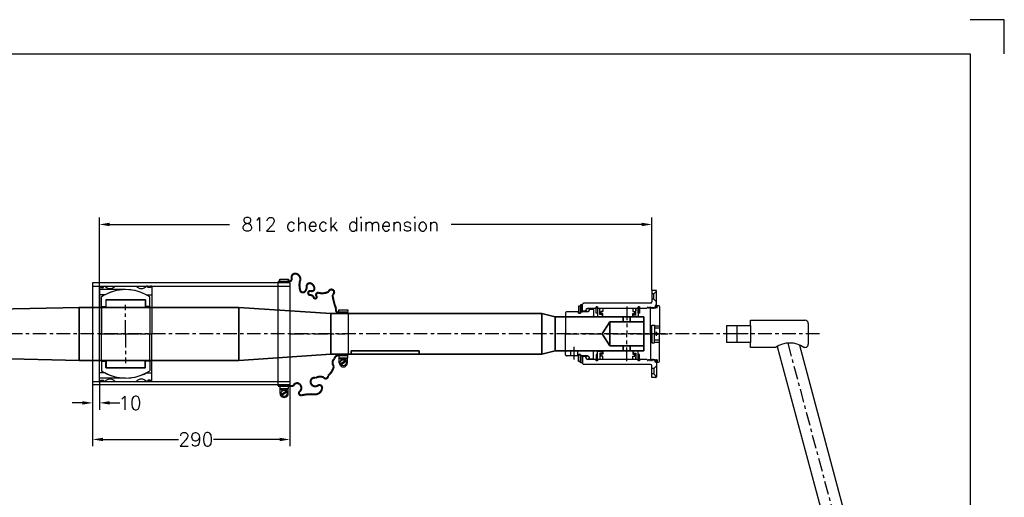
# Model space of a CAD drawing. Header units: millimetres. Extents: x -21605 to -18755, y -21786 to -19786.
# Tile 6 of 6: x -20202 to -18755, y -20488 to -19786. Entities that reach past the tile are written whole.
import ezdxf

# ---------------------------------------------------------------- set-up
doc = ezdxf.new("R2010")
doc.units = ezdxf.units.MM
doc.header["$LTSCALE"] = 5
doc.header["$PDMODE"] = 34
doc.header["$PDSIZE"] = 3
doc.linetypes.add('CENTER', pattern=[7, 4, -1, 1, -1])
doc.linetypes.add('HIDDEN', pattern=[9.525, 6.35, -3.175])
for name, color, linetype in [('Bearings', 1, 'Continuous'), ('Blade', 1, 'Continuous'), ('center', 6, 'CENTER'), ('RAMME', 7, 'Continuous')]:
    doc.layers.add(name, color=color, linetype=linetype)
doc.layers.add('DIMS', color=7, linetype='Continuous', lineweight=15)
doc.layers.add('STOCK', color=5, linetype='Continuous', lineweight=35)
doc.styles.add('ROMANS', font='romans')
doc.dimstyles.new('Text 20', dxfattribs={"dimtxt": 20, "dimasz": 15, "dimexe": 10, "dimexo": 0, "dimgap": 0, "dimtad": 0, "dimdsep": 46, "dimtxsty": 'ROMANS', "dimcen": 10, "dimazin": 2, "dimtfac": 0.65, "dimtofl": 0, "dimtmove": 0, "dimatfit": 0, "dimfxl": 0, "dimtolj": 1, "dimarcsym": 0})

# ---------------------------------------------------------------- blocks, each defined once
blk = doc.blocks.new('EM42035Z-SV')
for p, q in [((16.4, 92), (495.7, 220.4)), ((499.4, 218.3), (506.2, 193.2)), ((18.5, 59.4), (504, 189.5)), ((-15, 105), (0, 105)), ((0, 105), (15, 105)), ((-20, 20), (-20, 100)), ((20, 100), (20, 98.4)), ((20, 57), (20, 20)), ((-12.5, 20), (-20, 20)), ((-12.5, 20), (12.5, 20)), ((-12.5, -15), (-12.5, 20)), ((12.5, 20), (12.5, -15)), ((20, 20), (12.5, 20)), ((-12.5, 0), (12.5, 0)), ((-12.5, -15), (12.5, -15))]:
    blk.add_line(p, q)
for centre, radius, start, end in [((496.5, 217.5), 3, 15, 105), ((503.3, 192.4), 3, 285, 15), ((-15, 100), 5, 90, 180), ((15, 100), 5, 0, 90), ((49.7, 77.7), 36.2, 145.1402, 214.8598)]:
    blk.add_arc(centre, radius, start, end)
at = {"layer": 'center'}
for p, q in [((13.6, 74.7), (502.8, 205.7)), ((0, 121.5), (0, 0))]:
    blk.add_line(p, q, dxfattribs=at)
blk = doc.blocks.new('RUD30')
at = {"layer": 'center'}
blk.add_line((946.9, 0), (-972.3, 0), dxfattribs=at)
blk = doc.blocks.new('35mm emergency hole')
for p, q in [((-50, 17.5), (-61, 0)), ((0, 17.5), (-50, 17.5)), ((-50, 17.5), (-50, 0)), ((-30, 25), (-30, 17.5)), ((-20, 25), (-20, 17.5)), ((-50, -17.5), (-61, 0)), ((-50, -17.5), (-50, 0)), ((0, -17.5), (-50, -17.5)), ((-30, -25), (-30, -17.5)), ((-20, -25), (-20, -17.5))]:
    blk.add_line(p, q)
at = {"layer": 'center'}
for p in [(-25, 40), (-25, -40)]:
    blk.add_line(p, (-25, 0), dxfattribs=at)
blk = doc.blocks.new('Insert 140x130')
for p, q in [((-70, 38.5), (-70, 36.5)), ((-70, 38.5), (-57.5, 38.5)), ((-70, 36.5), (-68, 36.5)), ((-70, 32.5), (-70, 30.5)), ((-68, 32.5), (-70, 32.5)), ((-68, 36.5), (-68, 32.5)), ((-57.5, 30.3), (-57.5, 38.5)), ((-57.5, 38.5), (0, 38.5)), ((57.5, 38.5), (0, 38.5)), ((70, 38.5), (57.5, 38.5)), ((57.5, 30.3), (57.5, 38.5)), ((70, 36.5), (68, 36.5)), ((68, 36.5), (68, 32.5)), ((68, 32.5), (70, 32.5)), ((70, 38.5), (70, 36.5)), ((70, 32.5), (70, 30.5)), ((-70, -15.5), (-70, 15.5)), ((70, -15.5), (70, 15.5)), ((-70, -32.5), (-70, -30.5)), ((-68, -32.5), (-70, -32.5)), ((-70, -36.5), (-68, -36.5)), ((-70, -38.5), (-70, -36.5)), ((-70, -38.5), (-57.5, -38.5)), ((-68, -36.5), (-68, -32.5)), ((-57.5, -30.3), (-57.5, -38.5)), ((-57.5, -38.5), (0, -38.5)), ((57.5, -38.5), (0, -38.5)), ((57.5, -30.3), (57.5, -38.5)), ((70, -38.5), (57.5, -38.5)), ((68, -36.5), (68, -32.5)), ((68, -32.5), (70, -32.5)), ((70, -36.5), (68, -36.5)), ((70, -32.5), (70, -30.5)), ((70, -38.5), (70, -36.5))]:
    blk.add_line(p, q)
at = {"linetype": 'HIDDEN', "ltscale": 3}
for p, q in [((-65, 0), (-65, -38.5)), ((65, 0), (65, -38.5))]:
    blk.add_line(p, q, dxfattribs=at)
at = {"const_width": 0.95}
for points in [[(-69.6, 34.5, 1), (-68.6, 34.5, 1)], [(69.6, 34.5, -1), (68.6, 34.5, -1)], [(-69.6, -34.6, 1), (-68.5, -34.6, 1)], [(69.6, -34.6, -1), (68.5, -34.6, -1)]]:
    blk.add_lwpolyline(points, format="xyb", close=True, dxfattribs=at)
for centre, radius, start, end in [((-76.6, 23), 10, 311.4096, 48.5904), ((0, 0), 65, 152.2042, 207.7958), ((0, 0), 65, 332.2042, 27.7958), ((76.6, 23), 10, 131.4096, 228.5904), ((-76.6, -23), 10, 311.4096, 48.5904), ((76.6, -23), 10, 131.4096, 228.5904)]:
    blk.add_arc(centre, radius, start, end)
at = {"layer": 'center'}
for p, q in [((0, -38.5), (0, 38.5)), ((0, 0), (-42.9, 0)), ((0, 0), (42.9, 0))]:
    blk.add_line(p, q, dxfattribs=at)
blk = doc.blocks.new('Ball-130-078')
for p, q in [((-40.3, 35.5), (-54.4, 35.5)), ((-50, 29), (-40.3, 29)), ((-50, 29), (-50, -29)), ((-40.3, 35.5), (0, 35.5)), ((-40.3, 35.5), (-40.3, 29)), ((40.2, 35.5), (0, 35.5)), ((40.2, 35.5), (54.4, 35.5)), ((40.2, 35.5), (40.2, 29)), ((50, 29), (40.2, 29)), ((50, 29), (50, -29)), ((-50, -28.5), (-50, 28.5)), ((-50, 28.5), (-39, 28.5)), ((-39, 28.5), (-39, -28.5)), ((39, 28.5), (39, -28.5)), ((50, 28.5), (39, 28.5)), ((50, -28.5), (50, 28.5)), ((-39, -28.5), (-50, -28.5)), ((39, -28.5), (50, -28.5)), ((-40.3, -35.5), (-54.4, -35.5)), ((-50, -29), (-40.3, -29)), ((-40.3, -35.5), (-40.3, -29)), ((-40.3, -35.5), (0, -35.5)), ((40.2, -35.5), (0, -35.5)), ((40.2, -35.5), (54.4, -35.5)), ((50, -29), (40.2, -29)), ((40.2, -35.5), (40.2, -29))]:
    blk.add_line(p, q)
for start, end in [(146.8965, 213.1035), (326.8965, 33.1035)]:
    blk.add_arc((0, 0), 65, start, end)
at = {"layer": 'center'}
for p, q in [((0, -35.5), (0, 35.5)), ((0, 0), (-15.3, 0)), ((0, 0), (15.3, 0))]:
    blk.add_line(p, q, dxfattribs=at)
blk = doc.blocks.new('GA150060-SV')
for p, q in [((-35.5, 72), (-35.5, 85)), ((-35.5, 85), (-33, 85)), ((-31.5, 85.5), (31.5, 85.5)), ((35.5, 85), (33, 85)), ((35.5, 72), (35.5, 85)), ((42.5, 84.5), (35.5, 84.5)), ((35.5, 83), (36.4, 83)), ((35.5, 74), (36.4, 74)), ((42.5, 72.5), (35.5, 72.5)), ((39.3, 81.7), (44.4, 74.4)), ((40.6, 82.6), (45.7, 75.3)), ((-33, 72), (-35.5, 72)), ((33, 72), (35.5, 72)), ((-80.5, -15), (-80.5, -2)), ((-80.5, -2), (-78, -2)), ((80.5, -2), (78, -2)), ((80.5, -15), (80.5, -2)), ((87.5, -2.5), (80.5, -2.5)), ((80.5, -4), (81.4, -4)), ((80.5, -13), (81.4, -13)), ((84.3, -5.3), (89.4, -12.6)), ((85.6, -4.4), (90.7, -11.7)), ((-78, -15), (-80.5, -15)), ((76.5, -17.5), (-76.5, -17.5)), ((78, -15), (80.5, -15)), ((87.5, -14.5), (80.5, -14.5))]:
    blk.add_line(p, q)
at = {"const_width": 3, "flags": 128}
for points in [[(-31.5, 85.5), (-31.5, 71, -0.56619), (-36.5, 68, -0.059309), (-57.5, 62.5, 1.667268), (-62, 57, -0.191292), (-60.5, 41.5, 0.598056), (-55.5, 39, -1.163294), (-53.5, 35, 0.335337), (-57, 30, -1.224957), (-63, 31, 0.531721), (-66.5, 36, 0.226938), (-72.5, 33, 0.730034), (-70, 24.5, -0.219784), (-63, 22.5, -0.749263), (-64.5, 15, -0.120114), (-77, 14.5, 0.500401), (-88.5, 8.5, 0.538118), (-82, 2.5, -0.564179), (-77, -2.5, 0.223265), (-76.5, -5), (-76.5, -17.5)], [(31.5, 85.5), (31.5, 71.5, 0.36205), (36.5, 65.5, 0.432131), (47.5, 64.5, -0.176105), (61.5, 56, -0.835937), (64, 49.5, 0.258651), (65, 37.5, 0.405212), (67.5, 31, 0.760159), (76, 41, -0.75249), (81, 47, -0.352045), (89, 37, 0.086871), (90.5, 16.5, -0.704922), (84.5, 14.5, 0.450364), (74.5, 14.5, 0.542617), (75, 6, -0.335934), (76.5, 2.5), (76.5, -17.5)]]:
    blk.add_lwpolyline(points, format="xyb", dxfattribs=at)
for centre in [(42.5, 78.5), (87.5, -8.5)]:
    blk.add_circle(centre, 4.5)
for centre, radius, start, end in [((36.4, 82), 1, 330, 90), ((36.4, 75), 1, 270, 30), ((42.5, 78.5), 6, 150, 210), ((42.5, 78.5), 6, 270, 90), ((81.4, -5), 1, 330, 90), ((81.4, -12), 1, 270, 30), ((87.5, -8.5), 6, 150, 210), ((87.5, -8.5), 6, 270, 90)]:
    blk.add_arc(centre, radius, start, end)
at = {"layer": 'center'}
blk.add_line((0, 0), (0, 81), dxfattribs=at)
blk = doc.blocks.new('42050Z-SV')
for p, q in [((-64, 132.5), (-64, 127)), ((-47, 134), (-63, 134)), ((-63, 134), (-59, 130)), ((-42.5, 134), (-62.5, 134)), ((-47, 134), (-51, 130)), ((-41.5, 135), (-41.5, 136.5)), ((-38.4, 135), (-41.5, 135)), ((-41.5, 133), (-41.5, 132)), ((-41.5, 132), (-38.7, 132)), ((-40, 138), (-12, 138)), ((-38.9, 131), (-38.7, 131.2)), ((-38.9, 130.6), (-38.1, 130)), ((-38.7, 132), (-38.7, 131.2)), ((-38.4, 135), (-38.4, 133.6)), ((-38.4, 135), (-38.4, 135)), ((-38.4, 131), (-37.6, 131.6)), ((-38.4, 130.6), (-37.6, 130)), ((-37.6, 132), (-37.6, 132)), ((-13, 131), (-9, 131)), ((-13, 127), (-13, 131)), ((-12, 131), (-12, 138)), ((-12, 138), (-9, 138)), ((-9, 138), (0, 138)), ((-9, 131), (-9, 138)), ((-9, 131), (0, 131)), ((9, 138), (0, 138)), ((9, 131), (0, 131)), ((9, 131), (9, 138)), ((12, 138), (9, 138)), ((13, 131), (9, 131)), ((40, 138), (12, 138)), ((12, 131), (12, 138)), ((13, 127), (13, 131)), ((37.6, 132), (37.6, 132)), ((38.4, 131), (37.6, 131.6)), ((38.4, 130.6), (37.6, 130)), ((38.9, 130.6), (38.1, 130)), ((38.4, 135), (41.5, 135)), ((38.4, 135), (38.4, 135)), ((38.4, 135), (38.4, 133.6)), ((41.5, 132), (38.7, 132)), ((38.7, 132), (38.7, 131.2)), ((38.9, 131), (38.7, 131.2)), ((41.5, 135), (41.5, 136.5)), ((41.5, 133), (41.5, 132)), ((42.5, 134), (62.5, 134)), ((47, 134), (63, 134)), ((47, 134), (51, 130)), ((63, 134), (59, 130)), ((64, 132.5), (64, 127)), ((-64, 127), (-47, 127)), ((-51, 130), (-59, 130)), ((-59, 130), (-59, 127)), ((-51, 130), (-51, 127)), ((-45, 125), (-45, 26.5)), ((-38.9, 129), (-38.1, 129.6)), ((-38.9, 128.6), (-38.1, 128)), ((-38.9, 127), (-38.1, 127.6)), ((-38.9, 126.6), (-38.1, 126)), ((-38.9, 125), (-38.1, 125.6)), ((-38.9, 124.6), (-38.1, 124)), ((-38.9, 123), (-38.1, 123.6)), ((-38.9, 122.6), (-38.1, 122)), ((-38.9, 121), (-38.1, 121.6)), ((-38.9, 120.6), (-37.9, 119.8)), ((-38.4, 129), (-37.6, 129.6)), ((-38.4, 128.6), (-37.6, 128)), ((-38.4, 127), (-37.6, 127.6)), ((-38.4, 126.6), (-37.6, 126)), ((-38.4, 125), (-37.6, 125.6)), ((0, 125), (-38.4, 125)), ((-37.5, 119), (-37.5, 109)), ((0, 127), (-13, 127)), ((0, 127), (13, 127)), ((0, 125), (38.4, 125)), ((37.5, 119), (37.5, 109)), ((38.4, 129), (37.6, 129.6)), ((38.4, 128.6), (37.6, 128)), ((38.4, 127), (37.6, 127.6)), ((38.4, 126.6), (37.6, 126)), ((38.4, 125), (37.6, 125.6)), ((38.9, 120.6), (37.9, 119.8)), ((38.9, 129), (38.1, 129.6)), ((38.9, 128.6), (38.1, 128)), ((38.9, 127), (38.1, 127.6)), ((38.9, 126.6), (38.1, 126)), ((38.9, 125), (38.1, 125.6)), ((38.9, 124.6), (38.1, 124)), ((38.9, 123), (38.1, 123.6)), ((38.9, 122.6), (38.1, 122)), ((38.9, 121), (38.1, 121.6)), ((45, 125), (45, 26.5)), ((64, 127), (47, 127)), ((51, 130), (59, 130)), ((51, 130), (51, 127)), ((59, 130), (59, 127)), ((-39.5, 109), (-30.5, 109)), ((-37.5, 109), (-39.5, 109)), ((-39.5, 109), (-39.5, 107)), ((-30.5, 107), (-39.5, 107)), ((-39.5, 107), (-37.5, 107)), ((-37.5, 107), (-37.5, 47)), ((-37.5, 107), (-25.5, 107)), ((-28.5, 103.5), (-37.5, 103.5)), ((-37.5, 103.5), (-34, 103.5)), ((-32.8, 102), (-31.2, 102)), ((-32.8, 99), (-32.8, 102)), ((-29.8, 102), (-31.2, 102)), ((-30.5, 109), (-30.5, 107)), ((-29.8, 99), (-29.8, 102)), ((-28.5, 99.5), (-28.5, 103.5)), ((-25.5, 107), (-25.5, 99.5)), ((37.5, 107), (25.5, 107)), ((25.5, 107), (25.5, 99.5)), ((28.5, 103.5), (37.5, 103.5)), ((28.5, 99.5), (28.5, 103.5)), ((29.8, 102), (31.2, 102)), ((29.8, 99), (29.8, 102)), ((39.5, 109), (30.5, 109)), ((30.5, 109), (30.5, 107)), ((30.5, 107), (39.5, 107)), ((32.8, 102), (31.2, 102)), ((32.8, 99), (32.8, 102)), ((37.5, 103.5), (34, 103.5)), ((37.5, 109), (39.5, 109)), ((37.5, 107), (37.5, 47)), ((39.5, 107), (37.5, 107)), ((39.5, 109), (39.5, 107)), ((-37.5, 99), (-37.5, 55)), ((-37.5, 99), (-32.8, 99)), ((-25, 99), (-29.8, 99)), ((-25.5, 99.5), (-28.5, 99.5)), ((-25, 99), (-25, 55)), ((25, 99), (25, 55)), ((25, 99), (29.8, 99)), ((25.5, 99.5), (28.5, 99.5)), ((37.5, 99), (32.8, 99)), ((37.5, 99), (37.5, 55)), ((-39.5, 47), (-30.5, 47)), ((-39.5, 47), (-39.5, 45)), ((-37.5, 47), (-39.5, 47)), ((-30.5, 45), (-39.5, 45)), ((-39.5, 45), (-37.5, 45)), ((-37.5, 55), (-32.8, 55)), ((-28.5, 50.5), (-37.5, 50.5)), ((-37.5, 47), (-25.5, 47)), ((-37.5, 45), (-37.5, 32.5)), ((-32.8, 55), (-32.8, 52)), ((-32.8, 52), (-31.2, 52)), ((-29.8, 52), (-31.2, 52)), ((-30.5, 47), (-30.5, 45)), ((-25, 55), (-29.8, 55)), ((-29.8, 55), (-29.8, 52)), ((-25.5, 54.5), (-28.5, 54.5)), ((-28.5, 54.5), (-28.5, 50.5)), ((-25.5, 47), (-25.5, 54.5)), ((25, 55), (29.8, 55)), ((25.5, 54.5), (28.5, 54.5)), ((25.5, 47), (25.5, 54.5)), ((37.5, 47), (25.5, 47)), ((28.5, 54.5), (28.5, 50.5)), ((28.5, 50.5), (37.5, 50.5)), ((29.8, 55), (29.8, 52)), ((29.8, 52), (31.2, 52)), ((30.5, 47), (30.5, 45)), ((39.5, 47), (30.5, 47)), ((30.5, 45), (39.5, 45)), ((32.8, 52), (31.2, 52)), ((37.5, 55), (32.8, 55)), ((32.8, 55), (32.8, 52)), ((37.5, 47), (39.5, 47)), ((37.5, 45), (37.5, 32.5)), ((39.5, 45), (37.5, 45)), ((39.5, 47), (39.5, 45)), ((-36.5, 41), (-26.5, 41)), ((-36.5, 35), (-36.5, 41)), ((-36.5, 35), (-35, 35)), ((-35, 30), (-33.5, 30)), ((-33.5, 30), (-33.5, 25)), ((-32.5, 32.5), (-32.5, 22)), ((-25, 39.5), (-25, 1.5)), ((25, 39.5), (25, 1.5)), ((36.5, 41), (26.5, 41)), ((32.5, 32.5), (32.5, 22)), ((35, 30), (33.5, 30)), ((33.5, 30), (33.5, 25)), ((36.5, 35), (35, 35)), ((36.5, 35), (36.5, 41)), ((-45, 26.5), (-43.5, 25)), ((-33.5, 25), (-43.5, 25)), ((-32.5, 24.5), (-42.5, 24.5)), ((-42.5, 24.5), (-42.5, 22)), ((-42.5, 22), (-32.5, 22)), ((-30.5, 22), (-40.5, 22)), ((-40.5, 22), (-40.5, 19)), ((-40.5, 19), (-30.5, 19)), ((-32.5, 22), (-32.5, 24.5)), ((-32.5, 22), (-30.5, 22)), ((-32.5, 19), (-32.5, 1.5)), ((-30.5, 19), (-32.5, 19)), ((-30.5, 19), (-30.5, 22)), ((-30.5, 22), (-30.5, 19)), ((32.5, 18), (25, 18)), ((30.5, 22), (40.5, 22)), ((30.5, 22), (30.5, 19)), ((30.5, 19), (30.5, 22)), ((32.5, 22), (30.5, 22)), ((40.5, 19), (30.5, 19)), ((30.5, 19), (32.5, 19)), ((32.5, 24.5), (42.5, 24.5)), ((32.5, 22), (32.5, 24.5)), ((42.5, 22), (32.5, 22)), ((32.5, 19), (32.5, 1.5)), ((33.5, 25), (43.5, 25)), ((40.5, 22), (40.5, 19)), ((42.5, 24.5), (42.5, 22)), ((45, 26.5), (43.5, 25)), ((-31, 0), (-26.5, 0)), ((-26.5, 0), (0, 0)), ((26.5, 0), (0, 0)), ((32.5, 8), (25, 8)), ((31, 0), (26.5, 0))]:
    blk.add_line(p, q)
for centre, radius in [((-39.9, 133.4), 1.37), ((39.9, 133.4), 1.37), ((-35, 32.5), 2.5), ((35, 32.5), 2.5)]:
    blk.add_circle(centre, radius)
for centre, radius, start, end in [((-62.5, 132.5), 1.5, 90, 180), ((-42.5, 133), 1, 0, 90), ((-40, 136.5), 1.5, 90, 180), ((-38.8, 130.8), 0.25, 126.8699, 233.1301), ((-38.3, 130.8), 0.25, 126.8699, 233.1301), ((-36.4, 133.6), 2, 180, 233.1301), ((-37.8, 131.8), 0.25, 306.8699, 53.7141), ((37.8, 131.8), 0.25, 126.2859, 233.1301), ((36.4, 133.6), 2, 306.8699, 0), ((38.3, 130.8), 0.25, 306.8699, 53.1301), ((38.8, 130.8), 0.25, 306.8699, 53.1301), ((40, 136.5), 1.5, 0, 90), ((42.5, 133), 1, 90, 180), ((62.5, 132.5), 1.5, 0, 90), ((-47, 125), 2, 0, 90), ((-38.8, 128.8), 0.25, 126.8699, 233.1301), ((-38.8, 126.8), 0.25, 126.8699, 233.1301), ((-38.8, 124.8), 0.25, 126.8699, 233.1301), ((-38.8, 122.8), 0.25, 126.8699, 233.1301), ((-38.8, 120.8), 0.25, 126.8699, 233.1301), ((-38.3, 128.8), 0.25, 126.8699, 233.1301), ((-38.3, 126.8), 0.25, 126.8699, 233.1301), ((-38.3, 129.8), 0.25, 306.8699, 53.7141), ((-38.3, 127.8), 0.25, 306.8699, 53.7141), ((-38.3, 125.8), 0.25, 306.8699, 53.7141), ((-38.3, 123.8), 0.25, 306.8699, 53.7141), ((-38.3, 121.8), 0.25, 306.8699, 53.7141), ((-38.5, 119), 1, 0, 53.1301), ((-37.8, 129.8), 0.25, 306.8699, 53.7141), ((-37.8, 127.8), 0.25, 306.8699, 53.7141), ((-37.8, 125.8), 0.25, 306.8699, 53.7141), ((37.8, 129.8), 0.25, 126.2859, 233.1301), ((37.8, 127.8), 0.25, 126.2859, 233.1301), ((37.8, 125.8), 0.25, 126.2859, 233.1301), ((38.5, 119), 1, 126.8699, 180), ((38.3, 129.8), 0.25, 126.2859, 233.1301), ((38.3, 127.8), 0.25, 126.2859, 233.1301), ((38.3, 125.8), 0.25, 126.2859, 233.1301), ((38.3, 123.8), 0.25, 126.2859, 233.1301), ((38.3, 121.8), 0.25, 126.2859, 233.1301), ((38.3, 128.8), 0.25, 306.8699, 53.1301), ((38.3, 126.8), 0.25, 306.8699, 53.1301), ((38.8, 128.8), 0.25, 306.8699, 53.1301), ((38.8, 126.8), 0.25, 306.8699, 53.1301), ((38.8, 124.8), 0.25, 306.8699, 53.1301), ((38.8, 122.8), 0.25, 306.8699, 53.1301), ((38.8, 120.8), 0.25, 306.8699, 53.1301), ((47, 125), 2, 90, 180), ((-35, 32.5), 2.5, 180, 270), ((-35, 32.5), 2.5, 0, 90), ((-26.5, 39.5), 1.5, 0, 90), ((26.5, 39.5), 1.5, 90, 180), ((35, 32.5), 2.5, 90, 180), ((35, 32.5), 2.5, 270, 0), ((-31, 1.5), 1.5, 180, 270), ((-26.5, 1.5), 1.5, 270, 0), ((26.5, 1.5), 1.5, 180, 270), ((31, 1.5), 1.5, 270, 0)]:
    blk.add_arc(centre, radius, start, end)
blk.add_point((0, 134))
at = {"layer": 'center'}
for p, q in [((0, 0), (0, 150.5)), ((37.5, 13), (19, 13))]:
    blk.add_line(p, q, dxfattribs=at)
blk = doc.blocks.new('*D49')
at = {"layer": 'DEFPOINTS', "color": 0}
for p in [(-20085.2, -20087), (-19273.2, -20183.9), (-20085.2, -20247.9)]:
    blk.add_point(p, dxfattribs=at)
at = {"layer": 'DIMS', "color": 0, "lineweight": -2}
for p, q in [((-20085.2, -20247.9), (-20085.2, -20077)), ((-20070.2, -20087), (-19894, -20087)), ((-19288.2, -20087), (-19568.3, -20087)), ((-19273.2, -20183.9), (-19273.2, -20077))]:
    blk.add_line(p, q, dxfattribs=at)
at = {"layer": 'DIMS', "color": 0}
for points in [[(-20070.2, -20084.5), (-20070.2, -20089.5), (-20085.2, -20087)], [(-19288.2, -20084.5), (-19288.2, -20089.5), (-19273.2, -20087)]]:
    blk.add_solid(points, dxfattribs=at)
at = {"layer": 'DIMS', "color": 0, "insert": (-19731.1, -20087), "char_height": 20, "attachment_point": 5, "style": 'ROMANS'}
blk.add_mtext('\\A1;812 check dimension', dxfattribs=at)
blk = doc.blocks.new('*D50')
at = {"layer": 'DEFPOINTS', "color": 0}
for p in [(-20085.2, -20317.9), (-20095.2, -20322.9), (-20085.2, -20349.4)]:
    blk.add_point(p, dxfattribs=at)
at = {"layer": 'DIMS', "color": 0, "lineweight": -2}
for p, q in [((-20085.2, -20317.9), (-20085.2, -20359.4)), ((-20095.2, -20322.9), (-20095.2, -20359.4)), ((-20110.2, -20349.4), (-20125.2, -20349.4)), ((-20070.2, -20349.4), (-20055.2, -20349.4))]:
    blk.add_line(p, q, dxfattribs=at)
at = {"layer": 'DIMS', "color": 0}
for points in [[(-20110.2, -20346.9), (-20110.2, -20351.9), (-20095.2, -20349.4)], [(-20070.2, -20346.9), (-20070.2, -20351.9), (-20085.2, -20349.4)]]:
    blk.add_solid(points, dxfattribs=at)
at = {"layer": 'DIMS', "color": 0, "insert": (-20040.4, -20349.4), "char_height": 20, "attachment_point": 5, "style": 'ROMANS'}
blk.add_mtext('\\A1;10', dxfattribs=at)
blk = doc.blocks.new('*D51')
at = {"layer": 'DEFPOINTS', "color": 0}
for p in [(-20095.2, -20322.9), (-19805.2, -20322.9), (-19805.2, -20403.2)]:
    blk.add_point(p, dxfattribs=at)
at = {"layer": 'DIMS', "color": 0, "lineweight": -2}
for p, q in [((-20095.2, -20322.9), (-20095.2, -20413.2)), ((-19805.2, -20322.9), (-19805.2, -20413.2)), ((-20080.2, -20403.2), (-19969.2, -20403.2)), ((-19820.2, -20403.2), (-19917.8, -20403.2))]:
    blk.add_line(p, q, dxfattribs=at)
at = {"layer": 'DIMS', "color": 0}
for points in [[(-20080.2, -20400.7), (-20080.2, -20405.7), (-20095.2, -20403.2)], [(-19820.2, -20400.7), (-19820.2, -20405.7), (-19805.2, -20403.2)]]:
    blk.add_solid(points, dxfattribs=at)
at = {"layer": 'DIMS', "color": 0, "insert": (-19943.5, -20403.2), "char_height": 20, "attachment_point": 5, "style": 'ROMANS'}
blk.add_mtext('\\A1;290', dxfattribs=at)

msp = doc.modelspace()

# ---------------------------------------------------------------- linework, layer by layer
at = {"layer": 'Bearings'}
for p, q in [((-19805.194, -20172.899), (-20095.194, -20172.899)), ((-20095.194, -20172.899), (-20095.194, -20322.899)), ((-19805.194, -20172.899), (-19805.194, -20322.899)), ((-20095.194, -20177.899), (-19805.194, -20177.899)), ((-20095.194, -20317.899), (-19805.194, -20317.899)), ((-19805.194, -20322.899), (-20095.194, -20322.899))]:
    msp.add_line(p, q, dxfattribs=at)
at = {"layer": 'RAMME'}
for p, q in [((-18755.194, -19785.899), (-18805.194, -19785.899)), ((-18755.194, -19835.899), (-18755.194, -19785.899)), ((-21555.194, -19835.899), (-18805.194, -19835.899)), ((-18805.194, -19835.899), (-18805.194, -21735.899)), ((-18805.194, -19835.899), (-18805.194, -19835.899))]:
    msp.add_line(p, q, dxfattribs=at)
at = {"layer": 'STOCK'}
for p, q in [((-20945.194, -20227.899), (-20115.194, -20208.899)), ((-20115.194, -20247.899), (-20115.194, -20208.899)), ((-20115.194, -20208.899), (-19880.194, -20208.899)), ((-19880.194, -20208.899), (-19880.194, -20247.899)), ((-19745.194, -20217.899), (-19880.194, -20208.899)), ((-19745.194, -20217.899), (-19745.194, -20247.899)), ((-19745.194, -20217.899), (-19435.194, -20217.899)), ((-19435.194, -20217.899), (-19415.194, -20222.899)), ((-19435.194, -20217.899), (-19435.194, -20277.899)), ((-19285.194, -20222.899), (-19415.194, -20222.899)), ((-19415.194, -20222.899), (-19415.194, -20247.899)), ((-19285.194, -20247.899), (-19285.194, -20222.899)), ((-20115.194, -20247.899), (-20115.194, -20286.899)), ((-19880.194, -20286.899), (-19880.194, -20247.899)), ((-19745.194, -20277.899), (-19745.194, -20247.899)), ((-19415.194, -20272.899), (-19415.194, -20247.899)), ((-19285.194, -20247.899), (-19285.194, -20272.899)), ((-20945.194, -20267.899), (-20115.194, -20286.899)), ((-19715.194, -20277.899), (-19715.194, -20272.899)), ((-19715.194, -20272.899), (-19615.194, -20272.899)), ((-19615.194, -20272.899), (-19615.194, -20277.899)), ((-19435.194, -20277.899), (-19415.194, -20272.899)), ((-19285.194, -20272.899), (-19415.194, -20272.899)), ((-20115.194, -20286.899), (-19880.194, -20286.899)), ((-19745.194, -20277.899), (-19880.194, -20286.899)), ((-19745.194, -20277.899), (-19435.194, -20277.899))]:
    msp.add_line(p, q, dxfattribs=at)

# ---------------------------------------------------------------- block references
at = {"layer": 'Bearings', "rotation": 270}
for name, p in [('GA150060-SV', (-19805.194, -20247.899)), ('Insert 140x130', (-20046.694, -20247.899)), ('Ball-130-078', (-20046.694, -20247.899)), ('42050Z-SV', (-19400.194, -20247.899)), ('EM42035Z-SV', (-19148.294, -20247.899))]:
    msp.add_blockref(name, p, dxfattribs=at)
at = {"layer": 'Blade'}
msp.add_blockref('RUD30', (-20095.194, -20247.899), dxfattribs=at)
at = {"layer": 'STOCK'}
msp.add_blockref('35mm emergency hole', (-19285.194, -20247.899), dxfattribs=at)

# ---------------------------------------------------------------- dimensions: what is measured, and where the dimension line sits
at = {"layer": 'DIMS'}
dim = msp.add_linear_dim(base=(-20085.194, -20086.98), p1=(-19273.194, -20183.899), p2=(-20085.194, -20247.899), text='812 check dimension', dimstyle='Text 20', override={"dimarcsym": 1}, dxfattribs=at)
dim.commit()
dim.dimension.update_dxf_attribs({"geometry": '*D49', "text_midpoint": (-19731.123, -20086.98), "dimtype": 160})
for base, p2, picture, middle in [((-20085.194, -20349.407), (-20085.194, -20317.899), '*D50', (-20040.432, -20349.407)), ((-19805.194, -20403.161), (-19805.194, -20322.899), '*D51', (-19943.512, -20403.161))]:
    dim = msp.add_linear_dim(base=base, p1=(-20095.194, -20322.899), p2=p2, dimstyle='Text 20', override={"dimarcsym": 1}, dxfattribs=at)
    dim.commit()
    dim.dimension.update_dxf_attribs({"geometry": picture, "text_midpoint": middle, "dimtype": 160})

doc.saveas('drawing.dxf')
